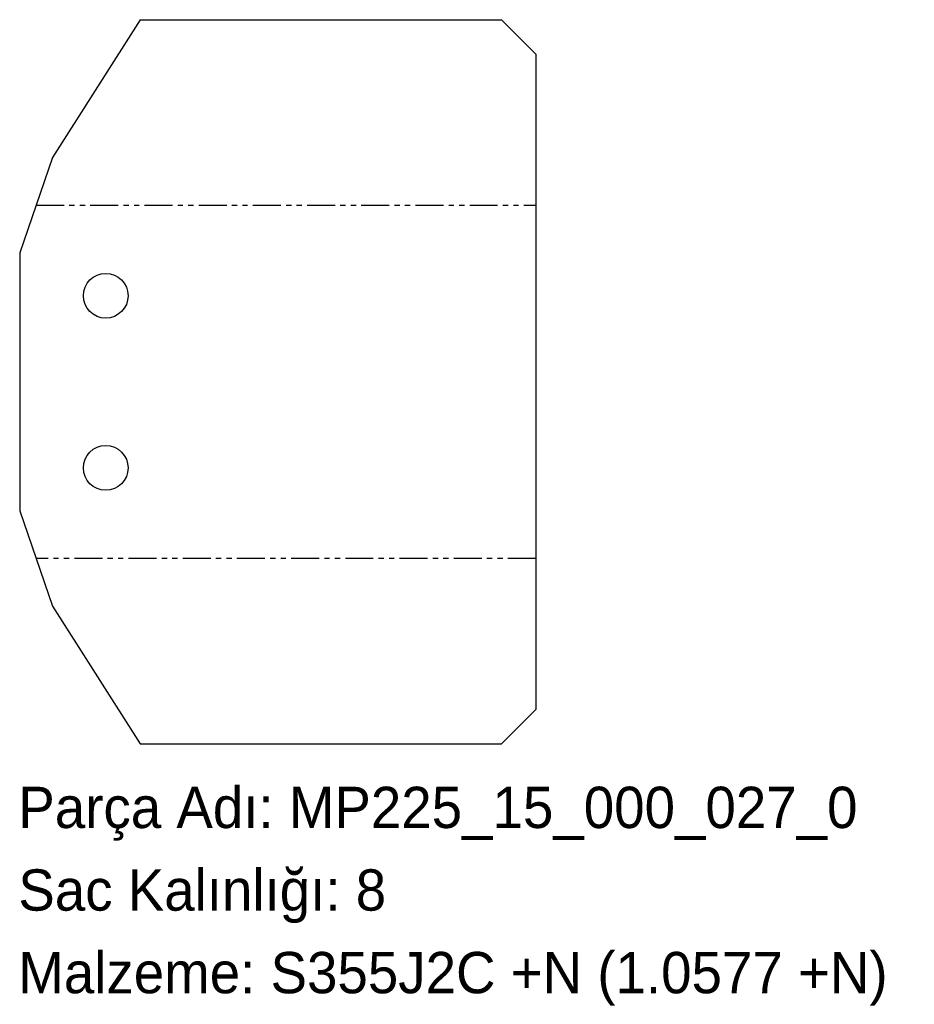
# Model space of a CAD drawing. Header units: millimetres. Extents: x 0 to 260, y -75 to 211.
import ezdxf

# ---------------------------------------------------------------- set-up
doc = ezdxf.new("R2010")
doc.units = ezdxf.units.MM
for name, pattern in [('SLD-İki-Kısa-Kesik-Çizgili-Uzun-Kesik-Çizgi', [15.748, 8.128, -1.524, 1.524, -1.524, 1.524, -1.524]), ('SLD-Katı', [0]), ('SLD-Sürekli', [0])]:
    doc.linetypes.add(name, pattern=pattern)
doc.layers.add('METIN', color=96, linetype='SLD-Katı')
doc.styles.add('SLDTEXTSTYLE0', font='ARIAL.TTF', dxfattribs={"width": 0.948, "bigfont": 'bigfont'})
doc.styles.add('SLDTEXTSTYLE1', font='ARIAL.TTF', dxfattribs={"width": 0.948})

msp = doc.modelspace()

# ---------------------------------------------------------------- linework, layer by layer
at = {"color": 7, "linetype": 'SLD-Sürekli', "lineweight": 25}
for p, q in [((35.4, 210.82), (9.95, 170.82)), ((35.4, 210.82), (140.4, 210.82)), ((150.4, 200.82), (140.4, 210.82)), ((150.4, 200.82), (150.4, 10.4)), ((9.95, 170.82), (0.4, 143.11)), ((0.4, 143.11), (0.4, 68.11)), ((0.4, 68.11), (9.95, 40.4)), ((9.95, 40.4), (35.4, 0.4)), ((140.4, 0.4), (150.4, 10.4)), ((35.4, 0.4), (140.4, 0.4))]:
    msp.add_line(p, q, dxfattribs=at)
at = {"color": 7, "linetype": 'SLD-İki-Kısa-Kesik-Çizgili-Uzun-Kesik-Çizgi'}
for p, q in [((5.17, 156.96), (150.4, 156.96)), ((150.4, 54.25), (5.17, 54.25))]:
    msp.add_line(p, q, dxfattribs=at)
at = {"color": 7, "linetype": 'SLD-Sürekli', "lineweight": 25}
for centre in [(25.4, 130.61), (25.4, 80.61)]:
    msp.add_circle(centre, 6.5, dxfattribs=at)

# ---------------------------------------------------------------- texts
at = {"layer": 'METIN', "char_height": 12, "attachment_point": 1}
for s, insert, style in [('Parça Adı: MP225_15_000_027_0', (0, -12.03), 'SLDTEXTSTYLE0'), ('Sac Kalınlığı: 8', (0, -36.03), 'SLDTEXTSTYLE0'), ('Malzeme: S355J2C +N (1.0577 +N)', (0, -60.03), 'SLDTEXTSTYLE1')]:
    msp.add_mtext(s, dxfattribs=dict(at, insert=insert, style=style))

doc.saveas('drawing.dxf')
